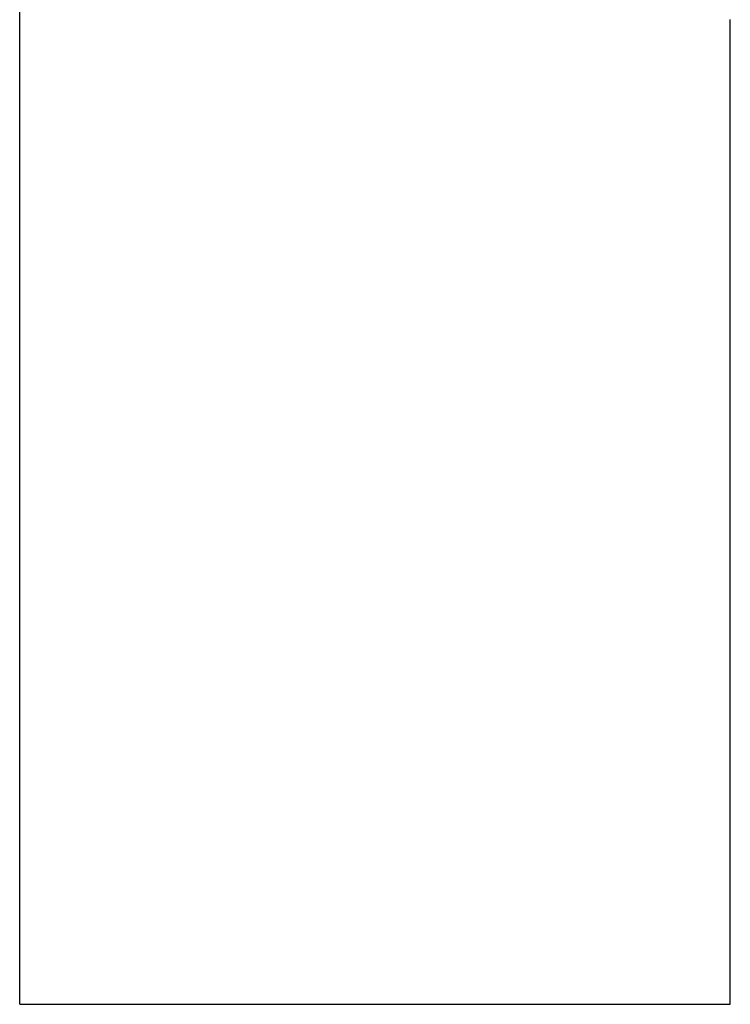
# Model space of a CAD drawing. Header units: millimetres. Extents: x 8 to 600, y 12 to 470.
# Tile 35 of 38: x 442 to 491, y 301 to 368. Entities that reach past the tile are written whole.
import ezdxf

# ---------------------------------------------------------------- set-up
doc = ezdxf.new("R2010")
doc.units = ezdxf.units.MM

msp = doc.modelspace()

# ---------------------------------------------------------------- linework, layer by layer
at = {"color": 7, "linetype": 'Continuous', "lineweight": 30}
for p, q in [((442.033, 301.058), (442.033, 443.554)), ((490.533, 301.058), (490.533, 368.209))]:
    msp.add_line(p, q, dxfattribs=at)
at = {"color": 8, "linetype": 'Continuous', "lineweight": 0}
msp.add_line((490.533, 368.204), (490.533, 301.058), dxfattribs=at)
at = {"color": 7, "linetype": 'Continuous', "lineweight": 30}
msp.add_open_spline([(442.033, 301.058), (442.034, 301.058), (442.036, 301.058), (442.049, 301.058), (442.071, 301.058), (442.102, 301.058), (442.142, 301.058), (442.19, 301.058), (442.246, 301.058), (442.311, 301.058), (442.385, 301.058), (442.467, 301.058), (442.558, 301.058), (442.657, 301.058), (442.748, 301.058), (442.826, 301.058), (442.889, 301.058), (442.953, 301.058), (443.022, 301.058), (443.096, 301.058), (443.177, 301.058), (443.266, 301.058), (443.364, 301.058), (443.47, 301.058), (443.576, 301.058), (443.681, 301.058), (443.783, 301.058), (443.891, 301.058), (444.006, 301.058), (444.129, 301.058), (444.261, 301.058), (444.399, 301.058), (444.543, 301.058), (444.693, 301.058), (444.847, 301.058), (445.014, 301.058), (445.196, 301.058), (445.393, 301.058), (445.597, 301.058), (445.807, 301.058), (446.025, 301.058), (446.246, 301.058), (446.469, 301.058), (446.694, 301.058), (446.926, 301.058), (447.165, 301.058), (447.407, 301.058), (447.651, 301.058), (447.895, 301.058), (448.143, 301.058), (448.393, 301.058), (448.648, 301.058), (448.901, 301.058), (449.152, 301.058), (449.402, 301.058), (449.656, 301.058), (449.914, 301.058), (450.175, 301.058), (450.441, 301.058), (450.71, 301.058), (450.985, 301.058), (451.263, 301.058), (451.544, 301.058), (451.824, 301.058), (452.101, 301.058), (452.377, 301.058), (452.652, 301.058), (452.928, 301.058), (453.206, 301.058), (453.483, 301.058), (453.762, 301.058), (454.04, 301.058), (454.319, 301.058), (454.598, 301.058), (454.881, 301.058), (455.186, 301.058), (455.514, 301.058), (455.868, 301.058), (456.228, 301.058), (456.593, 301.058), (456.959, 301.058), (457.441, 301.058), (458.038, 301.058), (458.752, 301.058), (459.465, 301.058), (460.179, 301.058), (460.894, 301.058), (461.609, 301.058), (462.305, 301.058), (462.982, 301.058), (463.641, 301.058), (464.3, 301.058), (464.96, 301.058), (465.622, 301.058), (466.305, 301.058), (467.007, 301.058), (467.727, 301.058), (468.446, 301.058), (469.163, 301.058), (469.875, 301.058), (470.582, 301.058), (471.283, 301.058), (471.984, 301.058), (472.684, 301.058), (473.383, 301.058), (474.082, 301.058), (474.781, 301.058), (475.369, 301.058), (475.846, 301.058), (476.212, 301.058), (476.574, 301.058), (476.931, 301.058), (477.281, 301.058), (477.633, 301.058), (477.986, 301.058), (478.343, 301.058), (478.696, 301.058), (479.021, 301.058), (479.319, 301.058), (479.593, 301.058), (479.866, 301.058), (480.142, 301.058), (480.421, 301.058), (480.704, 301.058), (480.988, 301.058), (481.271, 301.058), (481.55, 301.058), (481.826, 301.058), (482.112, 301.058), (482.407, 301.058), (482.712, 301.058), (483.012, 301.058), (483.307, 301.058), (483.597, 301.058), (483.876, 301.058), (484.146, 301.058), (484.407, 301.058), (484.664, 301.058), (484.918, 301.058), (485.165, 301.058), (485.404, 301.058), (485.633, 301.058), (485.857, 301.058), (486.074, 301.058), (486.285, 301.058), (486.487, 301.058), (486.678, 301.058), (486.861, 301.058), (487.039, 301.058), (487.212, 301.058), (487.38, 301.058), (487.543, 301.058), (487.701, 301.058), (487.855, 301.058), (488.005, 301.058), (488.149, 301.058), (488.286, 301.058), (488.416, 301.058), (488.539, 301.058), (488.655, 301.058), (488.765, 301.058), (488.87, 301.058), (488.968, 301.058), (489.061, 301.058), (489.147, 301.058), (489.228, 301.058), (489.304, 301.058), (489.376, 301.058), (489.447, 301.058), (489.519, 301.058), (489.59, 301.058), (489.656, 301.058), (489.718, 301.058), (489.779, 301.058), (489.856, 301.058), (489.946, 301.058), (490.044, 301.058), (490.133, 301.058), (490.214, 301.058), (490.285, 301.058), (490.347, 301.058), (490.399, 301.058), (490.441, 301.058), (490.475, 301.058), (490.501, 301.058), (490.519, 301.058), (490.53, 301.058), (490.532, 301.058), (490.532, 301.058)], degree=3, knots=[0, 0, 0, 0, 0.008967, 0.017913, 0.026842, 0.035758, 0.044663, 0.053402, 0.062138, 0.070874, 0.079613, 0.088358, 0.097113, 0.10588, 0.114664, 0.119272, 0.123886, 0.128481, 0.132991, 0.137425, 0.141796, 0.146416, 0.150998, 0.155561, 0.160122, 0.163718, 0.167334, 0.170978, 0.174661, 0.178468, 0.182335, 0.186269, 0.190235, 0.194173, 0.198089, 0.201986, 0.206511, 0.211022, 0.215522, 0.220018, 0.224516, 0.229022, 0.233283, 0.237561, 0.241861, 0.246187, 0.250545, 0.254739, 0.258904, 0.263044, 0.267163, 0.271265, 0.275355, 0.279205, 0.283051, 0.286897, 0.290747, 0.294605, 0.298475, 0.302359, 0.306263, 0.310188, 0.314139, 0.318009, 0.321809, 0.325549, 0.329237, 0.332949, 0.336627, 0.340282, 0.343923, 0.34756, 0.351138, 0.354731, 0.358347, 0.361997, 0.366396, 0.370869, 0.37543, 0.380045, 0.384655, 0.389259, 0.398215, 0.407155, 0.416083, 0.425002, 0.433916, 0.442828, 0.451743, 0.459918, 0.468101, 0.476293, 0.484497, 0.492717, 0.500953, 0.509919, 0.518864, 0.527792, 0.536707, 0.54561, 0.554349, 0.563083, 0.571818, 0.580555, 0.589299, 0.598052, 0.606818, 0.6156, 0.620207, 0.62482, 0.629416, 0.633929, 0.638366, 0.64274, 0.647365, 0.651952, 0.65652, 0.661086, 0.664686, 0.668304, 0.671952, 0.675637, 0.679446, 0.683312, 0.687247, 0.691211, 0.695149, 0.699064, 0.702959, 0.707484, 0.711993, 0.716493, 0.720988, 0.725485, 0.72999, 0.73425, 0.738527, 0.742826, 0.747152, 0.751509, 0.755702, 0.759866, 0.764004, 0.768122, 0.772223, 0.776312, 0.78016, 0.784005, 0.787851, 0.7917, 0.795557, 0.799426, 0.80331, 0.807212, 0.811137, 0.815087, 0.818956, 0.822755, 0.826493, 0.830179, 0.83389, 0.837568, 0.841221, 0.844862, 0.848498, 0.852075, 0.855667, 0.859283, 0.862931, 0.86733, 0.871802, 0.876362, 0.880976, 0.885584, 0.890187, 0.899141, 0.908078, 0.917004, 0.925921, 0.934833, 0.943743, 0.952655, 0.960829, 0.969009, 0.977199, 0.985402, 0.993619, 1, 1, 1, 1], dxfattribs=at)

doc.saveas('drawing.dxf')
